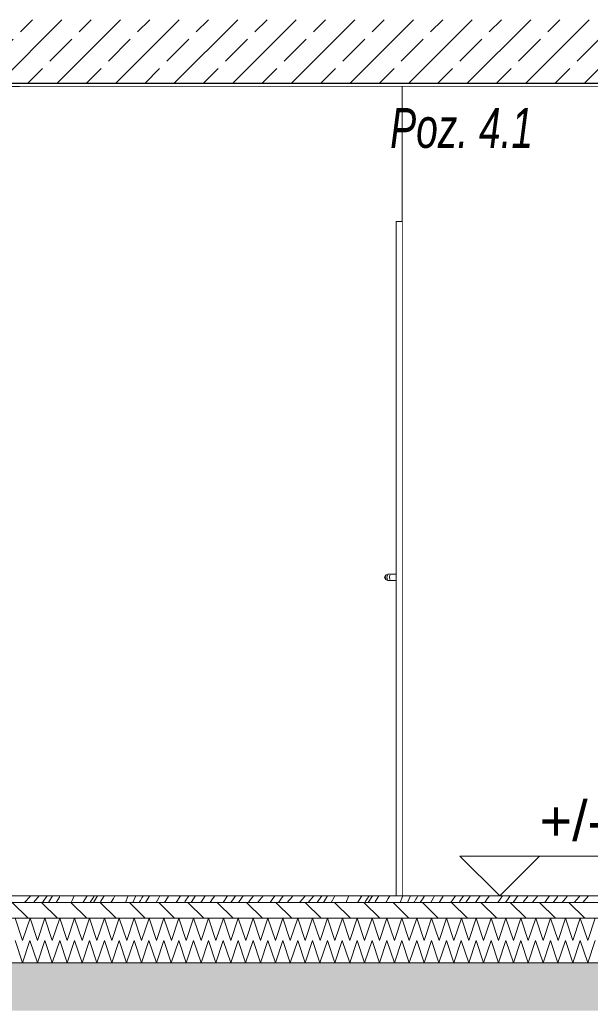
# Model space of a CAD drawing. Header units: millimetres. Extents: x 92668 to 123324, y -8921 to 14506.
# Tile 65 of 133: x 103918 to 105708, y -340 to 2750. Entities that reach past the tile are written whole.
import ezdxf

# ---------------------------------------------------------------- set-up
doc = ezdxf.new("R2010")
doc.units = ezdxf.units.MM
doc.header["$MEASUREMENT"] = 0
doc.linetypes.add('Przerywana', pattern=[240, 120, -120])
doc.linetypes.add('Wipeout_Contour', pattern=[1000, 0, -1000])
for name, color, linetype, lineweight, true_color in [('0_Nr_pióra__85', 7, 'Continuous', 13, 0x80c2ff), ('Nowe_A-Konstrukcja Opis_Nr_pióra__58', 7, 'Continuous', 13, 0xdf0000), ('Nowe_A-Wymiary-Zewnętrzne_Nr_pióra__45', 7, 'Continuous', 15, 0x40a5ff), ('Nowe_A-Wymiary-Zewnętrzne_Nr_pióra__85', 7, 'Continuous', 13, 0x80c2ff)]:
    doc.layers.add(name, color=color, linetype=linetype, lineweight=lineweight, true_color=true_color)
for name, color, linetype in [('Nowe_A-Posadzki', 7, 'Continuous'), ('Nowe_A-Płyta-Grunt', 7, 'Continuous'), ('Nowe_A-Stropy', 7, 'Continuous'), ('Nowe_A-Wymiary-Zewnętrzne', 7, 'Continuous'), ('Nowe_A-Ściany-Działowe', 7, 'Continuous'), ('Nowe_A-Ściany-Zewnętrzne', 7, 'Continuous'), ('Nowe_Drzwi Archicad', 7, 'Continuous')]:
    doc.layers.add(name, color=color, linetype=linetype)
for name, color, linetype, lineweight in [('Nowe_A-Posadzki_Nr_pióra__174', 7, 'Continuous', 5), ('Nowe_A-Posadzki_Nr_pióra__175', 7, 'Continuous', 5), ('Nowe_A-Posadzki_Nr_pióra__9', 7, 'Continuous', 13), ('Nowe_A-Płyta-Grunt_Nr_pióra__174', 7, 'Continuous', 5), ('Nowe_A-Płyta-Grunt_Nr_pióra__9', 7, 'Continuous', 13), ('Nowe_A-Stropy_Nr_pióra__29', 7, 'Continuous', 25), ('Nowe_A-Stropy_Nr_pióra__49', 7, 'Continuous', 15), ('Nowe_A-Wymiary-Zewnętrzne_Nr_pióra__46', 5, 'Continuous', 15), ('Nowe_A-Ściany-Działowe_Nr_pióra__87', 7, 'Continuous', 13), ('Nowe_Drzwi Archicad_Nr_pióra__3', 7, 'Continuous', 13)]:
    doc.layers.add(name, color=color, linetype=linetype, lineweight=lineweight)
doc.styles.add('STYL_AUTOMATYCZNY_2', font='arial.ttf')
doc.styles.add('STYL_AUTOMATYCZNY_4', font='arial.ttf', dxfattribs={"width": 0.7})
doc.dimstyles.new('STYL_AUTOMATYCZNY__1', dxfattribs={"dimtxt": 125, "dimasz": 47.5, "dimexe": 0.18, "dimexo": 20, "dimgap": 0, "dimtad": 1, "dimdec": 1, "dimlfac": 0.1, "dimzin": 0, "dimdsep": 46, "dimtxsty": 'STYL_AUTOMATYCZNY_2', "dimblk": 'ARROWHEAD_11', "dimblk1": 'ARROWHEAD_11', "dimblk2": 'ARROWHEAD_11', "dimcen": 0.09, "dimclrd": 256, "dimclre": 256, "dimclrt": 5, "dimadec": 1, "dimazin": 0, "dimtfac": 1, "dimtdec": 4, "dimtmove": 0, "dimatfit": 3, "dimfxl": 0, "dimtolj": 1, "dimtzin": 0, "dimarcsym": 0})
pattern_1 = [(45, (0, 0), (-91.92388, 91.92388), []), (45, (-45.96, 45.96), (-91.92388, 91.92388), [97.5, -32.5])]

# ---------------------------------------------------------------- blocks, each defined once
blk = doc.blocks.new('ElemPrzekroju_33')
at = {"layer": 'Nowe_A-Stropy', "linetype": 'Continuous', "lineweight": 0, "true_color": 0x000000}
h = blk.add_hatch(dxfattribs=at)
h.set_pattern_fill('Beton_zbrojony', color=18, style=0, pattern_type=2)
h.set_pattern_definition(pattern_1)
h.paths.add_polyline_path([(99167.6, 2550), (103292.6, 2550), (103417.6, 2550), (107307.6, 2550), (107317.6, 2550), (107317.6, 2750), (99167.6, 2750)])
h = blk.add_hatch(dxfattribs=at)
h.set_pattern_fill('Tynk', color=18, style=0, pattern_type=2)
h.set_pattern_definition([(0, (0, 0), (0, 86.60254), [0, -50]), (0, (25, 43.3), (0, 86.60254), [0, -50])])
h.paths.add_polyline_path([(103417.6, 2540), (107307.6, 2540), (107307.6, 2550), (103417.6, 2550)])
at = {"layer": 'Nowe_A-Stropy_Nr_pióra__29', "color": 7, "linetype": 'Continuous', "lineweight": 25, "flags": 128}
blk.add_lwpolyline([(107317.6, 2550), (107307.6, 2550), (103417.6, 2550), (103407.6, 2550), (103292.6, 2550), (99167.6, 2550)], dxfattribs=at)
at = {"layer": 'Nowe_A-Stropy_Nr_pióra__49', "color": 7, "linetype": 'Continuous', "lineweight": 15}
blk.add_line((107307.6, 2540), (103417.6, 2540), dxfattribs=at)
blk = doc.blocks.new('*X74')
at = {"layer": 'Nowe_A-Płyta-Grunt_Nr_pióra__174', "color": 7, "linetype": 'Continuous', "lineweight": 5}
for p, q in [((103903.2, -140), (103926.5, -210)), ((103926.5, -210), (103949.8, -140)), ((103949.8, -140), (103973.2, -210)), ((103973.2, -210), (103996.5, -140)), ((103996.5, -140), (104019.8, -210)), ((104019.8, -210), (104043.2, -140)), ((104043.2, -140), (104066.5, -210)), ((104066.5, -210), (104089.8, -140)), ((104089.8, -140), (104113.2, -210)), ((104113.2, -210), (104136.5, -140)), ((104136.5, -140), (104159.8, -210)), ((104159.8, -210), (104183.2, -140)), ((104183.2, -140), (104206.5, -210)), ((104206.5, -210), (104229.8, -140)), ((104229.8, -140), (104253.2, -210)), ((104253.2, -210), (104276.5, -140)), ((104276.5, -140), (104299.8, -210)), ((104299.8, -210), (104323.2, -140)), ((104323.2, -140), (104346.5, -210)), ((104346.5, -210), (104369.8, -140)), ((104369.8, -140), (104393.2, -210)), ((104393.2, -210), (104416.5, -140)), ((104416.5, -140), (104439.8, -210)), ((104439.8, -210), (104463.2, -140)), ((104463.2, -140), (104486.5, -210)), ((104486.5, -210), (104509.8, -140)), ((104509.8, -140), (104533.2, -210)), ((104533.2, -210), (104556.5, -140)), ((104556.5, -140), (104579.8, -210)), ((104579.8, -210), (104603.2, -140)), ((104603.2, -140), (104626.5, -210)), ((104626.5, -210), (104649.8, -140)), ((104649.8, -140), (104673.2, -210)), ((104673.2, -210), (104696.5, -140)), ((104696.5, -140), (104719.8, -210)), ((104719.8, -210), (104743.2, -140)), ((104743.2, -140), (104766.5, -210)), ((104766.5, -210), (104789.8, -140)), ((104789.8, -140), (104813.2, -210)), ((104813.2, -210), (104836.5, -140)), ((104836.5, -140), (104859.8, -210)), ((104859.8, -210), (104883.2, -140)), ((104883.2, -140), (104906.5, -210)), ((104906.5, -210), (104929.8, -140)), ((104929.8, -140), (104953.2, -210)), ((104953.2, -210), (104976.5, -140)), ((104976.5, -140), (104999.8, -210)), ((104999.8, -210), (105023.2, -140)), ((105023.2, -140), (105046.5, -210)), ((105046.5, -210), (105069.8, -140)), ((105069.8, -140), (105093.2, -210)), ((105093.2, -210), (105116.5, -140)), ((105116.5, -140), (105139.8, -210)), ((105139.8, -210), (105163.2, -140)), ((105163.2, -140), (105186.5, -210)), ((105186.5, -210), (105209.8, -140)), ((105209.8, -140), (105233.2, -210)), ((105233.2, -210), (105256.5, -140)), ((105256.5, -140), (105279.8, -210)), ((105279.8, -210), (105303.2, -140)), ((105303.2, -140), (105326.5, -210)), ((105326.5, -210), (105349.8, -140)), ((105349.8, -140), (105373.2, -210)), ((105373.2, -210), (105396.5, -140)), ((105396.5, -140), (105419.8, -210)), ((105419.8, -210), (105443.2, -140)), ((105443.2, -140), (105466.5, -210)), ((105466.5, -210), (105489.8, -140)), ((105489.8, -140), (105513.2, -210)), ((105513.2, -210), (105536.5, -140)), ((105536.5, -140), (105559.8, -210)), ((105559.8, -210), (105583.2, -140)), ((105583.2, -140), (105606.5, -210)), ((105606.5, -210), (105629.8, -140)), ((105629.8, -140), (105653.2, -210)), ((105653.2, -210), (105676.5, -140)), ((105676.5, -140), (105699.8, -210)), ((105699.8, -210), (105723.2, -140))]:
    blk.add_line(p, q, dxfattribs=at)
blk = doc.blocks.new('ElemPrzekroju_49')
at = {"layer": 'Nowe_A-Płyta-Grunt', "linetype": 'Continuous', "lineweight": 0, "true_color": 0x000000}
h = blk.add_hatch(dxfattribs=at)
h.set_pattern_fill('Beton_zbrojony', color=18, style=0, pattern_type=2)
h.set_pattern_definition(pattern_1)
h.paths.add_polyline_path([(99167.6, -360), (116917.6, -360), (116917.6, -210), (112387.6, -210), (112262.6, -210), (109677.6, -210), (109407.6, -210), (107577.6, -210), (107307.6, -210), (103417.6, -210), (103292.6, -210), (99167.6, -210)])
at = {"layer": 'Nowe_A-Płyta-Grunt_Nr_pióra__9', "color": 7, "linetype": 'Continuous', "lineweight": 13}
blk.add_line((107307.6, -210), (103417.6, -210), dxfattribs=at)
at = {"layer": 'Nowe_A-Płyta-Grunt', "lineweight": 0}
blk.add_blockref('*X74', (0, 0), dxfattribs=at)
blk = doc.blocks.new('ElemPrzekroju_50')
at = {"color": 254, "linetype": 'Wipeout_Contour', "lineweight": 0, "ltscale": 1469055.02293244}
blk.add_wipeout([(103917.6, 0), (105098.6, 0), (105098.6, 990), (105072.6, 990), (105065.5, 992.9), (105062.6, 1000), (105065.5, 1007.1), (105072.6, 1010), (105098.6, 1010), (105098.6, 2037), (105098.6, 2117), (105117.6, 2117), (105117.6, 2540), (103917.6, 2540)], dxfattribs=at).dxf.layer = 'Nowe_A-Ściany-Zewnętrzne'
blk = doc.blocks.new('ElemPrzekroju_96')
at = {"color": 254, "linetype": 'Wipeout_Contour', "lineweight": 0, "ltscale": 746836.575805}
blk.add_wipeout([(107307.6, 2540), (105117.6, 2540), (105117.6, 0), (107288.6, 0), (107288.6, 2037), (107288.6, 2117), (107307.6, 2117)], dxfattribs=at).dxf.layer = 'Nowe_A-Ściany-Działowe'
at = {"layer": 'Nowe_A-Ściany-Działowe_Nr_pióra__87', "color": 7, "linetype": 'Continuous', "lineweight": 13}
blk.add_line((105117.6, 2540), (105117.6, 0), dxfattribs=at)
blk = doc.blocks.new('ElemPrzekroju_97')
at = {"color": 254, "linetype": 'Wipeout_Contour', "lineweight": 0, "ltscale": 420475.049754}
blk.add_wipeout([(105098.6, 0), (105117.6, 0), (105117.6, 2117), (105098.6, 2117)], dxfattribs=at).dxf.layer = 'Nowe_Drzwi Archicad'
at = {"color": 254, "linetype": 'Wipeout_Contour', "lineweight": 0, "ltscale": 420278.410762}
blk.add_wipeout([(105064.3, 1000), (105062.6, 1000), (105065.5, 992.9), (105067.1, 992.9)], dxfattribs=at).dxf.layer = 'Nowe_Drzwi Archicad'
at = {"layer": 'Nowe_Drzwi Archicad_Nr_pióra__3', "color": 7, "linetype": 'Continuous', "lineweight": 13}
blk.add_line((105098.6, 2117), (105117.6, 2117), dxfattribs=at)
at = {"color": 254, "linetype": 'Wipeout_Contour', "lineweight": 0, "ltscale": 420297.628264}
blk.add_wipeout([(105065.5, 992.9), (105072.6, 990), (105073.7, 990), (105067.1, 992.9)], dxfattribs=at).dxf.layer = 'Nowe_Drzwi Archicad'
at = {"color": 254, "linetype": 'Wipeout_Contour', "lineweight": 0, "ltscale": 420298.278126}
blk.add_wipeout([(105065.5, 1007.1), (105067.1, 1007.1), (105073.7, 1010), (105072.6, 1010)], dxfattribs=at).dxf.layer = 'Nowe_Drzwi Archicad'
at = {"color": 254, "linetype": 'Wipeout_Contour', "lineweight": 0, "ltscale": 420278.679954}
blk.add_wipeout([(105062.6, 1000), (105064.3, 1000), (105067.1, 1007.1), (105065.5, 1007.1)], dxfattribs=at).dxf.layer = 'Nowe_Drzwi Archicad'
at = {"color": 254, "linetype": 'Wipeout_Contour', "lineweight": 0, "ltscale": 420291.912912}
blk.add_wipeout([(105064.3, 1000), (105067.1, 992.9), (105071.9, 992.9), (105069.8, 1000)], dxfattribs=at).dxf.layer = 'Nowe_Drzwi Archicad'
at = {"color": 254, "linetype": 'Wipeout_Contour', "lineweight": 0, "ltscale": 420308.279986}
blk.add_wipeout([(105067.1, 992.9), (105073.7, 990), (105077, 990), (105071.9, 992.9)], dxfattribs=at).dxf.layer = 'Nowe_Drzwi Archicad'
at = {"color": 254, "linetype": 'Wipeout_Contour', "lineweight": 0, "ltscale": 420308.929832}
blk.add_wipeout([(105067.1, 1007.1), (105071.9, 1007.1), (105077, 1010), (105073.7, 1010)], dxfattribs=at).dxf.layer = 'Nowe_Drzwi Archicad'
at = {"color": 254, "linetype": 'Wipeout_Contour', "lineweight": 0, "ltscale": 420292.182095}
blk.add_wipeout([(105067.1, 1007.1), (105064.3, 1000), (105069.8, 1000), (105071.9, 1007.1)], dxfattribs=at).dxf.layer = 'Nowe_Drzwi Archicad'
at = {"color": 254, "linetype": 'Wipeout_Contour', "lineweight": 0, "ltscale": 420317.548926}
blk.add_wipeout([(105069.8, 1000), (105071.9, 992.9), (105079.1, 992.9), (105078, 1000)], dxfattribs=at).dxf.layer = 'Nowe_Drzwi Archicad'
at = {"color": 254, "linetype": 'Wipeout_Contour', "lineweight": 0, "ltscale": 420328.339713}
blk.add_wipeout([(105071.9, 992.9), (105077, 990), (105081.9, 990), (105079.1, 992.9)], dxfattribs=at).dxf.layer = 'Nowe_Drzwi Archicad'
at = {"color": 254, "linetype": 'Wipeout_Contour', "lineweight": 0, "ltscale": 420328.989529}
blk.add_wipeout([(105077, 1010), (105071.9, 1007.1), (105079.1, 1007.1), (105081.9, 1010)], dxfattribs=at).dxf.layer = 'Nowe_Drzwi Archicad'
at = {"color": 254, "linetype": 'Wipeout_Contour', "lineweight": 0, "ltscale": 420317.818094}
blk.add_wipeout([(105071.9, 1007.1), (105069.8, 1000), (105078, 1000), (105079.1, 1007.1)], dxfattribs=at).dxf.layer = 'Nowe_Drzwi Archicad'
at = {"color": 254, "linetype": 'Wipeout_Contour', "lineweight": 0, "ltscale": 420349.395383}
blk.add_wipeout([(105086.6, 1000), (105078, 1000), (105079.1, 992.9), (105086.9, 992.9)], dxfattribs=at).dxf.layer = 'Nowe_Drzwi Archicad'
at = {"color": 254, "linetype": 'Wipeout_Contour', "lineweight": 0, "ltscale": 420353.94536}
blk.add_wipeout([(105086.9, 992.9), (105079.1, 992.9), (105081.9, 990), (105087.6, 990)], dxfattribs=at).dxf.layer = 'Nowe_Drzwi Archicad'
at = {"color": 254, "linetype": 'Wipeout_Contour', "lineweight": 0, "ltscale": 420354.595137}
blk.add_wipeout([(105081.9, 1010), (105079.1, 1007.1), (105086.9, 1007.1), (105087.6, 1010)], dxfattribs=at).dxf.layer = 'Nowe_Drzwi Archicad'
at = {"color": 254, "linetype": 'Wipeout_Contour', "lineweight": 0, "ltscale": 420349.664532}
blk.add_wipeout([(105078, 1000), (105086.6, 1000), (105086.9, 1007.1), (105079.1, 1007.1)], dxfattribs=at).dxf.layer = 'Nowe_Drzwi Archicad'
at = {"layer": 'Nowe_Drzwi Archicad_Nr_pióra__3', "color": 7, "linetype": 'Continuous', "lineweight": 13}
for p, q in [((105065.5, 1007.1), (105062.6, 1000)), ((105062.6, 1000), (105065.5, 992.9)), ((105067.1, 1007.1), (105064.3, 1000)), ((105064.3, 1000), (105067.1, 992.9))]:
    blk.add_line(p, q, dxfattribs=at)
at = {"color": 254, "linetype": 'Wipeout_Contour', "lineweight": 0, "ltscale": 420389.606306}
blk.add_wipeout([(105086.6, 1000), (105086.9, 992.9), (105098.6, 992.9), (105098.6, 1000)], dxfattribs=at).dxf.layer = 'Nowe_Drzwi Archicad'
at = {"color": 254, "linetype": 'Wipeout_Contour', "lineweight": 0, "ltscale": 420390.366383}
blk.add_wipeout([(105086.9, 992.9), (105087.6, 990), (105098.6, 990), (105098.6, 992.9)], dxfattribs=at).dxf.layer = 'Nowe_Drzwi Archicad'
at = {"color": 254, "linetype": 'Wipeout_Contour', "lineweight": 0, "ltscale": 420391.016105}
blk.add_wipeout([(105086.9, 1007.1), (105098.6, 1007.1), (105098.6, 1010), (105087.6, 1010)], dxfattribs=at).dxf.layer = 'Nowe_Drzwi Archicad'
at = {"color": 254, "linetype": 'Wipeout_Contour', "lineweight": 0, "ltscale": 420389.87543}
blk.add_wipeout([(105086.6, 1000), (105098.6, 1000), (105098.6, 1007.1), (105086.9, 1007.1)], dxfattribs=at).dxf.layer = 'Nowe_Drzwi Archicad'
at = {"layer": 'Nowe_Drzwi Archicad_Nr_pióra__3', "color": 7, "linetype": 'Continuous', "lineweight": 13}
for p, q in [((105098.6, 0), (105098.6, 2117)), ((105072.6, 1010), (105065.5, 1007.1)), ((105065.5, 992.9), (105072.6, 990)), ((105071.9, 1007.1), (105069.8, 1000)), ((105069.8, 1000), (105071.9, 992.9)), ((105072.6, 1010), (105073.7, 1010)), ((105072.6, 990), (105073.7, 990)), ((105073.7, 1010), (105077, 1010)), ((105073.7, 990), (105077, 990)), ((105077, 1010), (105081.9, 1010)), ((105077, 990), (105081.9, 990)), ((105079.1, 1007.1), (105078, 1000)), ((105078, 1000), (105079.1, 992.9)), ((105081.9, 1010), (105087.6, 1010)), ((105081.9, 990), (105087.6, 990)), ((105087.6, 1010), (105098.6, 1010)), ((105087.6, 990), (105098.6, 990))]:
    blk.add_line(p, q, dxfattribs=at)
blk = doc.blocks.new('*X211')
at = {"layer": 'Nowe_A-Posadzki_Nr_pióra__175', "color": 7, "linetype": 'Continuous', "lineweight": 5}
for p, q in [((103948.9, -2.7), (103951, 0)), ((103960.7, -20), (103978.3, 0)), ((103993.3, -14.3), (104003.7, 0)), ((104008.5, -20), (104020.9, 0)), ((104042, -3.3), (104043.9, 0)), ((104082.4, -14), (104088.3, 0)), ((104129.2, 0), (104116.7, -19.6)), ((104149.2, -20), (104162.2, 0)), ((104150.1, -2.7), (104151.7, 0)), ((104172.3, -15.9), (104182.3, 0)), ((104211.8, -7.6), (104216.6, 0)), ((104257.3, 0), (104256.7, -1.5)), ((104281.8, 0), (104277, -10.7)), ((104303.8, -2.1), (104305.1, 0)), ((104324.2, -1.9), (104325.4, 0)), ((104353.7, -6), (104357.4, 0)), ((104383.1, -2.5), (104384.7, 0)), ((104408.3, -20), (104422.5, 0)), ((104436.9, -16.6), (104448.1, 0)), ((104468.7, -0.8), (104469.3, 0)), ((104492.3, -11), (104500, 0)), ((104522.7, -9.4), (104529.6, 0)), ((104555.8, -20), (104570.1, 0)), ((104588.3, -8.7), (104594.6, 0)), ((104613.4, -7), (104618.8, 0)), ((104647.7, -4.2), (104651.1, 0)), ((104666, -18.9), (104681.2, 0)), ((104709.8, -11.1), (104717.7, 0)), ((104742.7, -3), (104744.5, 0)), ((104768.4, -7.6), (104774.4, 0)), ((104811, -2.7), (104813.1, 0)), ((104822.8, -20), (104840.4, 0)), ((104855.4, -14.3), (104865.8, 0)), ((104870.6, -20), (104883, 0)), ((104904.1, -3.3), (104906, 0)), ((104944.5, -14), (104950.4, 0)), ((104991.3, 0), (104978.9, -19.6)), ((105011.3, -20), (105024.3, 0)), ((105012.2, -2.7), (105013.8, 0)), ((105034.4, -15.9), (105044.4, 0)), ((105073.9, -7.6), (105078.7, 0)), ((105119.4, 0), (105118.8, -1.5)), ((105143.9, 0), (105139.1, -10.7)), ((105165.9, -2.1), (105167.2, 0)), ((105186.3, -1.9), (105187.5, 0)), ((105215.8, -6), (105219.5, 0)), ((105245.2, -2.5), (105246.8, 0)), ((105270.4, -20), (105284.6, 0)), ((105299, -16.6), (105310.2, 0)), ((105330.8, -0.8), (105331.4, 0)), ((105354.4, -11), (105362.1, 0)), ((105384.8, -9.4), (105391.7, 0)), ((105417.9, -20), (105432.2, 0)), ((105450.4, -8.7), (105456.8, 0)), ((105475.5, -7), (105480.9, 0)), ((105509.8, -4.2), (105513.2, 0)), ((105528.1, -18.9), (105543.3, 0)), ((105571.9, -11.1), (105579.8, 0)), ((105604.8, -3), (105606.6, 0)), ((105630.5, -7.6), (105636.5, 0)), ((105673.1, -2.7), (105675.2, 0)), ((105684.9, -20), (105702.5, 0)), ((103933.5, -20), (103934.2, -19.3)), ((103934.2, -19.3), (103948.9, -2.7)), ((103989.2, -20), (103993.3, -14.3)), ((104032.5, -20), (104042, -3.3)), ((104079.4, -20), (104082.4, -14)), ((104116.7, -19.6), (104116.5, -20)), ((104138.1, -20), (104141, -16.1)), ((104141, -16.1), (104144.1, -11.7)), ((104144.1, -11.7), (104147.2, -7.2)), ((104147.2, -7.2), (104150.1, -2.7)), ((104169.8, -20), (104172.3, -15.9)), ((104204.3, -20), (104204.9, -19)), ((104204.9, -19), (104211.8, -7.6)), ((104256.7, -1.5), (104249.2, -20)), ((104277, -10.7), (104272.7, -20)), ((104292.5, -20), (104293.8, -17.9)), ((104293.8, -17.9), (104296.3, -13.9)), ((104296.3, -13.9), (104298.8, -10)), ((104298.8, -10), (104301.3, -6)), ((104301.3, -6), (104303.8, -2.1)), ((104312.1, -20), (104321.2, -6.6)), ((104321.2, -6.6), (104324.2, -1.9)), ((104345.4, -20), (104353.7, -6)), ((104372.2, -20), (104383.1, -2.5)), ((104434.6, -20), (104436.9, -16.6)), ((104455.5, -20), (104468.7, -0.8)), ((104486.2, -20), (104492.3, -11)), ((104515.4, -20), (104522.7, -9.4)), ((104580.3, -20), (104588.3, -8.7)), ((104603.7, -20), (104613.4, -7)), ((104635.2, -20), (104638.7, -15.6)), ((104638.7, -15.6), (104647.7, -4.2)), ((104665.2, -20), (104666, -18.9)), ((104703.5, -20), (104709.8, -11.1)), ((104729.8, -20), (104742.7, -3)), ((104757.8, -20), (104761.3, -15.6)), ((104761.3, -15.6), (104768.4, -7.6)), ((104795.6, -20), (104796.3, -19.3)), ((104796.3, -19.3), (104811, -2.7)), ((104851.4, -20), (104855.4, -14.3)), ((104894.6, -20), (104904.1, -3.3)), ((104941.5, -20), (104944.5, -14)), ((104978.9, -19.6), (104978.6, -20)), ((105000.2, -20), (105003.1, -16.1)), ((105003.1, -16.1), (105006.2, -11.7)), ((105006.2, -11.7), (105009.3, -7.2)), ((105009.3, -7.2), (105012.2, -2.7)), ((105031.9, -20), (105034.4, -15.9)), ((105066.4, -20), (105067, -19)), ((105067, -19), (105073.9, -7.6)), ((105118.8, -1.5), (105111.3, -20)), ((105139.1, -10.7), (105134.8, -20)), ((105154.6, -20), (105155.9, -17.9)), ((105155.9, -17.9), (105158.4, -13.9)), ((105158.4, -13.9), (105160.9, -10)), ((105160.9, -10), (105163.4, -6)), ((105163.4, -6), (105165.9, -2.1)), ((105174.2, -20), (105183.3, -6.6)), ((105183.3, -6.6), (105186.3, -1.9)), ((105207.5, -20), (105215.8, -6)), ((105234.3, -20), (105245.2, -2.5)), ((105296.7, -20), (105299, -16.6)), ((105317.6, -20), (105330.8, -0.8)), ((105348.3, -20), (105354.4, -11)), ((105377.5, -20), (105384.8, -9.4)), ((105442.4, -20), (105450.4, -8.7)), ((105465.8, -20), (105475.5, -7)), ((105497.3, -20), (105500.8, -15.6)), ((105500.8, -15.6), (105509.8, -4.2)), ((105527.3, -20), (105528.1, -18.9)), ((105565.6, -20), (105571.9, -11.1)), ((105591.9, -20), (105604.8, -3)), ((105619.9, -20), (105623.4, -15.6)), ((105623.4, -15.6), (105630.5, -7.6)), ((105657.7, -20), (105658.4, -19.3)), ((105658.4, -19.3), (105673.1, -2.7))]:
    blk.add_line(p, q, dxfattribs=at)
blk = doc.blocks.new('*X212')
at = {"layer": 'Nowe_A-Posadzki_Nr_pióra__174', "color": 7, "linetype": 'Continuous', "lineweight": 5}
for p, q in [((103903.4, -70), (103926.7, -140)), ((103926.7, -140), (103950, -70)), ((103950, -70), (103973.4, -140)), ((103973.4, -140), (103996.7, -70)), ((103996.7, -70), (104020, -140)), ((104020, -140), (104043.4, -70)), ((104043.4, -70), (104066.7, -140)), ((104066.7, -140), (104090, -70)), ((104090, -70), (104113.4, -140)), ((104113.4, -140), (104136.7, -70)), ((104136.7, -70), (104160, -140)), ((104160, -140), (104183.4, -70)), ((104183.4, -70), (104206.7, -140)), ((104206.7, -140), (104230, -70)), ((104230, -70), (104253.4, -140)), ((104253.4, -140), (104276.7, -70)), ((104276.7, -70), (104300, -140)), ((104300, -140), (104323.4, -70)), ((104323.4, -70), (104346.7, -140)), ((104346.7, -140), (104370, -70)), ((104370, -70), (104393.4, -140)), ((104393.4, -140), (104416.7, -70)), ((104416.7, -70), (104440, -140)), ((104440, -140), (104463.4, -70)), ((104463.4, -70), (104486.7, -140)), ((104486.7, -140), (104510, -70)), ((104510, -70), (104533.4, -140)), ((104533.4, -140), (104556.7, -70)), ((104556.7, -70), (104580, -140)), ((104580, -140), (104603.4, -70)), ((104603.4, -70), (104626.7, -140)), ((104626.7, -140), (104650, -70)), ((104650, -70), (104673.4, -140)), ((104673.4, -140), (104696.7, -70)), ((104696.7, -70), (104720, -140)), ((104720, -140), (104743.4, -70)), ((104743.4, -70), (104766.7, -140)), ((104766.7, -140), (104790, -70)), ((104790, -70), (104813.4, -140)), ((104813.4, -140), (104836.7, -70)), ((104836.7, -70), (104860, -140)), ((104860, -140), (104883.4, -70)), ((104883.4, -70), (104906.7, -140)), ((104906.7, -140), (104930, -70)), ((104930, -70), (104953.4, -140)), ((104953.4, -140), (104976.7, -70)), ((104976.7, -70), (105000, -140)), ((105000, -140), (105023.4, -70)), ((105023.4, -70), (105046.7, -140)), ((105046.7, -140), (105070, -70)), ((105070, -70), (105093.4, -140)), ((105093.4, -140), (105116.7, -70)), ((105116.7, -70), (105140, -140)), ((105140, -140), (105163.4, -70)), ((105163.4, -70), (105186.7, -140)), ((105186.7, -140), (105210, -70)), ((105210, -70), (105233.4, -140)), ((105233.4, -140), (105256.7, -70)), ((105256.7, -70), (105280, -140)), ((105280, -140), (105303.4, -70)), ((105303.4, -70), (105326.7, -140)), ((105326.7, -140), (105350, -70)), ((105350, -70), (105373.4, -140)), ((105373.4, -140), (105396.7, -70)), ((105396.7, -70), (105420, -140)), ((105420, -140), (105443.4, -70)), ((105443.4, -70), (105466.7, -140)), ((105466.7, -140), (105490, -70)), ((105490, -70), (105513.4, -140)), ((105513.4, -140), (105536.7, -70)), ((105536.7, -70), (105560, -140)), ((105560, -140), (105583.4, -70)), ((105583.4, -70), (105606.7, -140)), ((105606.7, -140), (105630, -70)), ((105630, -70), (105653.4, -140)), ((105653.4, -140), (105676.7, -70)), ((105676.7, -70), (105700, -140)), ((105700, -140), (105723.4, -70))]:
    blk.add_line(p, q, dxfattribs=at)
blk = doc.blocks.new('ElemPrzekroju_169')
at = {"layer": 'Nowe_A-Posadzki', "linetype": 'Continuous', "lineweight": 0, "true_color": 0x000000}
h = blk.add_hatch(dxfattribs=at)
h.set_pattern_fill('Cegła_zwykła', color=18, style=0, pattern_type=2)
h.set_pattern_definition([(135, (0, 0), (45.96194, 45.96194), [])])
h.paths.add_polyline_path([(103407.6, -70), (103417.6, -70), (107317.6, -70), (107317.6, -20), (103417.6, -20), (103407.6, -20)])
at = {"layer": 'Nowe_A-Posadzki_Nr_pióra__9', "color": 7, "linetype": 'Continuous', "lineweight": 13}
for p, q in [((107317.6, -20), (103417.6, -20)), ((107317.6, -70), (103417.6, -70))]:
    blk.add_line(p, q, dxfattribs=at)
at = {"layer": 'Nowe_A-Posadzki_Nr_pióra__9', "color": 7, "linetype": 'Continuous', "lineweight": 13, "flags": 128}
blk.add_lwpolyline([(107317.6, 0), (107307.6, 0), (103417.6, 0)], dxfattribs=at)
at = {"layer": 'Nowe_A-Posadzki', "lineweight": 0}
for name in ['*X211', '*X212']:
    blk.add_blockref(name, (0, 0), dxfattribs=at)
blk = doc.blocks.new('*D392')
at = {"layer": 'Nowe_A-Wymiary-Zewnętrzne_Nr_pióra__45', "linetype": 'Continuous', "lineweight": 15, "true_color": 0x40a5ff}
for points in [[(119360.2, -320), (119361.2, -324.8), (119363.9, -328.8), (119368, -331.5), (119372.7, -332.5), (119377.5, -331.5), (119381.6, -328.8), (119384.3, -324.8), (119385.2, -320), (119384.3, -315.2), (119381.6, -311.2), (119377.5, -308.5), (119372.7, -307.5), (119368, -308.5), (119363.9, -311.2), (119361.2, -315.2)], [(119360.2, -450), (119361.2, -454.8), (119363.9, -458.8), (119368, -461.5), (119372.7, -462.5), (119377.5, -461.5), (119381.6, -458.8), (119384.3, -454.8), (119385.2, -450), (119384.3, -445.2), (119381.6, -441.2), (119377.5, -438.5), (119372.7, -437.5), (119368, -438.5), (119363.9, -441.2), (119361.2, -445.2)]]:
    blk.add_hatch(color=161, dxfattribs=at).paths.add_polyline_path(points)
at = {"layer": 'Nowe_A-Wymiary-Zewnętrzne_Nr_pióra__45', "color": 161, "linetype": 'Continuous', "lineweight": 15, "true_color": 0x40a5ff}
blk.add_circle((119372.7, -450), 12.5, dxfattribs=at)
at = {"layer": 'Nowe_A-Wymiary-Zewnętrzne_Nr_pióra__85', "color": 151, "linetype": 'Continuous', "lineweight": 13, "true_color": 0x80c2ff}
for p, q in [((119372.7, -437.5), (119372.7, -332.5)), ((119360.2, -450), (119325.9, -450)), ((119372.7, -475), (119372.7, -462.5)), ((119419.6, -450), (119385.2, -450))]:
    blk.add_line(p, q, dxfattribs=at)
at = {"layer": 'Nowe_A-Wymiary-Zewnętrzne_Nr_pióra__46', "color": 5, "lineweight": 15, "char_height": 125, "attachment_point": 7, "rotation": 90, "style": 'STYL_AUTOMATYCZNY_2'}
for s, insert in [('\\A1;{\\pql;\\fArial|b0|i0|c238|p0;\\W1.000000;18,0}', (119204, -396.8)), ('\\A1;{\\pql;\\fArial|b0|i0|c238|p0;\\W1.000000;13,0}', (119347.7, -796.2))]:
    blk.add_mtext(s, dxfattribs=dict(at, insert=insert))
blk = doc.blocks.new('ARROWHEAD_11')
at = {"color": 0, "linetype": 'Continuous', "lineweight": 0}
blk.add_line((0, 0), (-1, 0), dxfattribs=at)
at = {"color": 0, "linetype": 'Continuous', "lineweight": 0, "const_width": 0.25, "flags": 128}
blk.add_lwpolyline([(-0.125, 0, 1), (0.125, 0, 1)], format="xyb", close=True, dxfattribs=at)
blk = doc.blocks.new('*D414')
at = {"layer": 'Nowe_A-Wymiary-Zewnętrzne_Nr_pióra__45', "linetype": 'Continuous', "lineweight": 15, "true_color": 0x40a5ff}
for points in [[(119555.9, 12845), (119556.9, 12840.2), (119559.6, 12836.2), (119563.6, 12833.5), (119568.4, 12832.5), (119573.2, 12833.5), (119577.3, 12836.2), (119580, 12840.2), (119580.9, 12845), (119580, 12849.8), (119577.3, 12853.8), (119573.2, 12856.5), (119568.4, 12857.5), (119563.6, 12856.5), (119559.6, 12853.8), (119556.9, 12849.8)], [(119555.9, -450), (119556.9, -454.8), (119559.6, -458.8), (119563.6, -461.5), (119568.4, -462.5), (119573.2, -461.5), (119577.3, -458.8), (119580, -454.8), (119580.9, -450), (119580, -445.2), (119577.3, -441.2), (119573.2, -438.5), (119568.4, -437.5), (119563.6, -438.5), (119559.6, -441.2), (119556.9, -445.2)]]:
    blk.add_hatch(color=161, dxfattribs=at).paths.add_polyline_path(points)
at = {"layer": 'Nowe_A-Wymiary-Zewnętrzne_Nr_pióra__45', "color": 161, "linetype": 'Continuous', "lineweight": 15, "true_color": 0x40a5ff}
for centre in [(119568.4, 12845), (119568.4, -450)]:
    blk.add_circle(centre, 12.5, dxfattribs=at)
at = {"layer": 'Nowe_A-Wymiary-Zewnętrzne_Nr_pióra__85', "color": 151, "linetype": 'Continuous', "lineweight": 13, "true_color": 0x80c2ff}
for p, q in [((119568.4, 12857.5), (119568.4, 12870)), ((119555.9, 12845), (119521.5, 12845)), ((119568.4, -437.5), (119568.4, 12832.5)), ((119615.3, 12845), (119580.9, 12845)), ((119555.9, -450), (119521.5, -450)), ((119568.4, -475), (119568.4, -462.5)), ((119615.3, -450), (119580.9, -450))]:
    blk.add_line(p, q, dxfattribs=at)
at = {"layer": 'Nowe_A-Wymiary-Zewnętrzne_Nr_pióra__46', "color": 5, "lineweight": 15, "insert": (119543.4, 5911.5), "char_height": 125, "attachment_point": 7, "rotation": 90, "style": 'STYL_AUTOMATYCZNY_2'}
blk.add_mtext('\\A1;{\\pql;\\fArial|b0|i0|c238|p0;\\W1.000000;1\xa0329,5}', dxfattribs=at)
blk = doc.blocks.new('Wymiary_1', base_point=(105424.1, 0))
at = {"layer": 'Nowe_A-Wymiary-Zewnętrzne_Nr_pióra__45', "color": 161, "linetype": 'Continuous', "lineweight": 15, "true_color": 0x40a5ff}
for p, q in [((105424.1, 0), (105299.1, 125)), ((105299.1, 125), (105549.1, 125)), ((105549.1, 125), (105424.1, 0)), ((105549.1, 125), (106914.3, 125))]:
    blk.add_line(p, q, dxfattribs=at)
at = {"layer": 'Nowe_A-Wymiary-Zewnętrzne_Nr_pióra__85', "color": 151, "linetype": 'Continuous', "lineweight": 13, "true_color": 0x80c2ff}
for q in [(105330.3, 0), (105517.8, 0)]:
    blk.add_line((105424.1, 0), q, dxfattribs=at)
at = {"layer": 'Nowe_A-Wymiary-Zewnętrzne_Nr_pióra__46', "color": 5, "lineweight": 15, "insert": (105549.1, 150), "char_height": 125, "attachment_point": 7, "style": 'STYL_AUTOMATYCZNY_2'}
blk.add_mtext('\\A1;{\\pql;\\fArial|b0|i0|c238|p0;\\W1.000000;+/- 0,0=191,60}', dxfattribs=at)
blk = doc.blocks.new('B Przekrój_STORY_MARKER')
at = {"layer": '0_Nr_pióra__85', "color": 151, "linetype": 'Przerywana', "lineweight": 13, "true_color": 0x80c2ff}
blk.add_line((96329.8, 0), (119661.6, 0), dxfattribs=at)

msp = doc.modelspace()

# ---------------------------------------------------------------- block references
at = {"layer": 'Nowe_A-Płyta-Grunt', "lineweight": 0}
msp.add_blockref('ElemPrzekroju_49', (0, 0), dxfattribs=at)
at = {"layer": 'Nowe_A-Stropy', "lineweight": 0}
msp.add_blockref('ElemPrzekroju_33', (0, 0), dxfattribs=at)

# ---------------------------------------------------------------- dimensions: what is measured, and where the dimension line sits
at = {"layer": 'Nowe_A-Wymiary-Zewnętrzne', "color": 151, "linetype": 'Continuous', "lineweight": 13, "true_color": 0x80c2ff}
dim = msp.add_linear_dim(base=(119372.74, -320), p1=(98787.6, -450), p2=(118022.6, -320), angle=90, dimstyle='STYL_AUTOMATYCZNY__1', dxfattribs=at)
dim.commit()
dim.dimension.update_dxf_attribs({"geometry": '*D392', "text_midpoint": (119285.24, -634.33), "dimtype": 160, "text_rotation": 90})

# ---------------------------------------------------------------- next in the draw order: block references
at = {"layer": 'Nowe_A-Ściany-Zewnętrzne', "lineweight": 0}
msp.add_blockref('ElemPrzekroju_50', (0, 0), dxfattribs=at)

# ---------------------------------------------------------------- next in the draw order: block references
at = {"layer": 'Nowe_A-Ściany-Działowe', "lineweight": 0}
msp.add_blockref('ElemPrzekroju_96', (0, 0), dxfattribs=at)

# ---------------------------------------------------------------- next in the draw order: block references
at = {"layer": 'Nowe_A-Wymiary-Zewnętrzne', "color": 151, "linetype": 'Continuous', "lineweight": 13, "true_color": 0x80c2ff}
msp.add_blockref('Wymiary_1', (105424.09, 0), dxfattribs=at)
at = {"layer": 'Nowe_Drzwi Archicad', "lineweight": 0}
msp.add_blockref('ElemPrzekroju_97', (0, 0), dxfattribs=at)

# ---------------------------------------------------------------- next in the draw order: texts
at = {"layer": 'Nowe_A-Konstrukcja Opis_Nr_pióra__58', "color": 12, "linetype": 'Continuous', "lineweight": 13, "true_color": 0xdf0000, "insert": (105080.05, 2346.04), "char_height": 125, "attachment_point": 7, "style": 'STYL_AUTOMATYCZNY_4'}
msp.add_mtext('\\A1;{\\pql;\\fArial|b0|i1|c238|p0;\\W0.700000;Poz. 4.1}', dxfattribs=at)

# ---------------------------------------------------------------- next in the draw order: block references
at = {"linetype": 'Continuous', "lineweight": 0}
msp.add_blockref('B Przekrój_STORY_MARKER', (0, 0), dxfattribs=at)
at = {"layer": 'Nowe_A-Posadzki', "lineweight": 0}
msp.add_blockref('ElemPrzekroju_169', (0, 0), dxfattribs=at)

# ---------------------------------------------------------------- next in the draw order: dimensions: what is measured, and where the dimension line sits
at = {"layer": 'Nowe_A-Wymiary-Zewnętrzne', "color": 151, "linetype": 'Continuous', "lineweight": 13, "true_color": 0x80c2ff}
dim = msp.add_linear_dim(base=(119568.41, 12845), p1=(98787.6, -450), p2=(98654.74, 12845), angle=90, dimstyle='STYL_AUTOMATYCZNY__1', dxfattribs=at)
dim.commit()
dim.dimension.update_dxf_attribs({"geometry": '*D414', "text_midpoint": (119480.91, 6192.64), "dimtype": 160, "text_rotation": 90})

doc.saveas('drawing.dxf')
